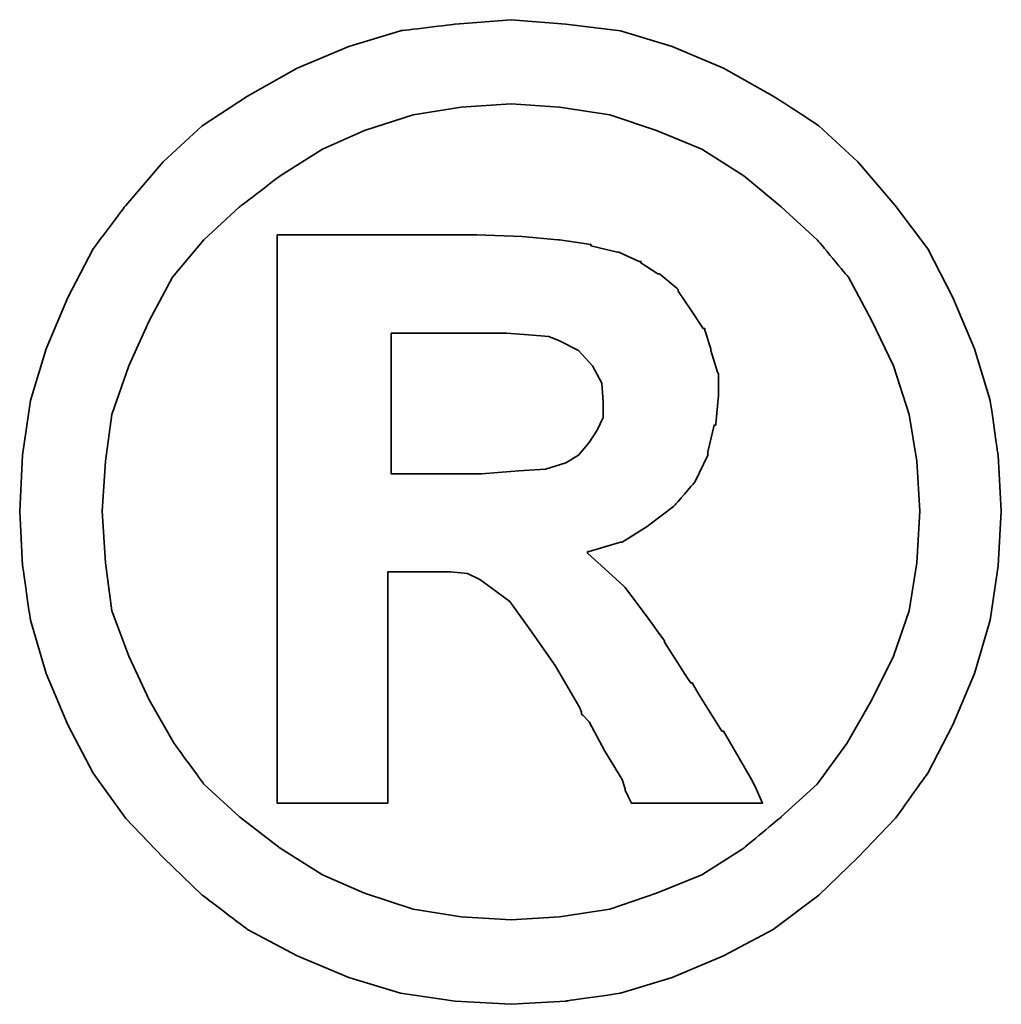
# Model space of a CAD drawing. Header units: millimetres. Extents: x 443 to 3685, y -1599 to 860.
# Tile 250 of 256: x 762.25 to 763.93, y -213.61 to -211.92. Entities that reach past the tile are written whole.
import ezdxf

# ---------------------------------------------------------------- set-up
doc = ezdxf.new("R2010")
doc.units = ezdxf.units.MM
doc.layers.add('DIM', color=4, linetype='CONTINUOUS')
doc.layers.add('layer 1', color=7, linetype='CONTINUOUS')

# ---------------------------------------------------------------- blocks, each defined once
blk = doc.blocks.new('TBI MOTION logo(完整正式版)')
at = {"layer": 'layer 1', "color": 22, "lineweight": 35}
for points, knots in [([(81.20634, 4.98624), (81.20634, 4.98624), (81.18649, 5.32862), (81.18649, 5.32862), (81.18649, 5.32862), (81.18649, 5.32862), (81.13886, 5.66206), (81.13886, 5.66206), (81.13886, 5.66206), (81.13886, 5.66206), (81.04359, 5.97764), (81.04359, 5.97764), (81.04359, 5.97764), (81.04359, 5.97764), (80.91061, 6.29124), (80.91061, 6.29124), (80.91061, 6.29124), (80.91061, 6.29124), (80.75778, 6.58697), (80.75778, 6.58697), (80.75778, 6.58697), (80.75778, 6.58697), (80.5593, 6.85294), (80.5593, 6.85294), (80.5593, 6.85294), (80.5593, 6.85294), (80.33105, 7.1189), (80.33105, 7.1189), (80.33105, 7.1189), (80.33105, 7.1189), (80.09287, 7.33921), (80.09287, 7.33921), (80.09287, 7.33921), (80.09287, 7.33921), (79.815, 7.51982), (79.815, 7.51982), (79.815, 7.51982), (79.815, 7.51982), (79.51133, 7.69051), (79.51133, 7.69051), (79.51133, 7.69051), (79.51133, 7.69051), (79.19773, 7.8235), (79.19773, 7.8235), (79.19773, 7.8235), (79.19773, 7.8235), (78.88215, 7.91877), (78.88215, 7.91877), (78.88215, 7.91877), (78.88215, 7.91877), (78.54871, 7.95846), (78.54871, 7.95846), (78.54871, 7.95846), (78.54871, 7.95846), (78.21526, 7.98625), (78.21526, 7.98625), (78.21526, 7.98625), (78.21526, 7.98625), (77.87388, 7.95846), (77.87388, 7.95846), (77.87388, 7.95846), (77.87388, 7.95846), (77.54044, 7.91877), (77.54044, 7.91877), (77.54044, 7.91877), (77.54044, 7.91877), (77.22485, 7.8235), (77.22485, 7.8235), (77.22485, 7.8235), (77.22485, 7.8235), (76.91027, 7.69051), (76.91027, 7.69051), (76.91027, 7.69051), (76.91027, 7.69051), (76.6056, 7.51982), (76.6056, 7.51982), (76.6056, 7.51982), (76.6056, 7.51982), (76.32972, 7.33921), (76.32972, 7.33921), (76.32972, 7.33921), (76.32972, 7.33921), (76.09154, 7.1189), (76.09154, 7.1189), (76.09154, 7.1189), (76.09154, 7.1189), (75.86329, 6.85294), (75.86329, 6.85294), (75.86329, 6.85294), (75.86329, 6.85294), (75.66382, 6.58697), (75.66382, 6.58697), (75.66382, 6.58697), (75.66382, 6.58697), (75.51099, 6.29124), (75.51099, 6.29124), (75.51099, 6.29124), (75.51099, 6.29124), (75.37702, 5.97764), (75.37702, 5.97764), (75.37702, 5.97764), (75.37702, 5.97764), (75.28175, 5.66206), (75.28175, 5.66206), (75.28175, 5.66206), (75.28175, 5.66206), (75.23411, 5.32862), (75.23411, 5.32862), (75.23411, 5.32862), (75.23411, 5.32862), (75.21625, 4.98624), (75.21625, 4.98624), (75.21625, 4.98624), (75.21625, 4.98624), (75.23411, 4.6528), (75.23411, 4.6528), (75.23411, 4.6528), (75.23411, 4.6528), (75.28175, 4.32035), (75.28175, 4.32035), (75.28175, 4.32035), (75.28175, 4.32035), (75.37702, 3.99583), (75.37702, 3.99583), (75.37702, 3.99583), (75.37702, 3.99583), (75.51099, 3.68224), (75.51099, 3.68224), (75.51099, 3.68224), (75.51099, 3.68224), (75.66382, 3.38749), (75.66382, 3.38749), (75.66382, 3.38749), (75.66382, 3.38749), (75.86329, 3.10963), (75.86329, 3.10963), (75.86329, 3.10963), (75.86329, 3.10963), (76.09154, 2.87145), (76.09154, 2.87145), (76.09154, 2.87145), (76.09154, 2.87145), (76.32972, 2.6432), (76.32972, 2.6432), (76.32972, 2.6432), (76.32972, 2.6432), (76.6056, 2.43381), (76.6056, 2.43381), (76.6056, 2.43381), (76.6056, 2.43381), (76.91027, 2.27205), (76.91027, 2.27205), (76.91027, 2.27205), (76.91027, 2.27205), (77.22485, 2.13906), (77.22485, 2.13906), (77.22485, 2.13906), (77.22485, 2.13906), (77.54044, 2.0438), (77.54044, 2.0438), (77.54044, 2.0438), (77.54044, 2.0438), (77.87388, 1.99616), (77.87388, 1.99616), (77.87388, 1.99616), (77.87388, 1.99616), (78.21526, 1.97631), (78.21526, 1.97631), (78.21526, 1.97631), (78.21526, 1.97631), (78.54871, 1.99616), (78.54871, 1.99616), (78.54871, 1.99616), (78.54871, 1.99616), (78.88215, 2.0438), (78.88215, 2.0438), (78.88215, 2.0438), (78.88215, 2.0438), (79.19773, 2.13906), (79.19773, 2.13906), (79.19773, 2.13906), (79.19773, 2.13906), (79.51133, 2.27205), (79.51133, 2.27205), (79.51133, 2.27205), (79.51133, 2.27205), (79.815, 2.43381), (79.815, 2.43381), (79.815, 2.43381), (79.815, 2.43381), (80.09287, 2.6432), (80.09287, 2.6432), (80.09287, 2.6432), (80.09287, 2.6432), (80.33105, 2.87145), (80.33105, 2.87145), (80.33105, 2.87145), (80.33105, 2.87145), (80.5593, 3.10963), (80.5593, 3.10963), (80.5593, 3.10963), (80.5593, 3.10963), (80.75778, 3.38749), (80.75778, 3.38749), (80.75778, 3.38749), (80.75778, 3.38749), (80.91061, 3.68224), (80.91061, 3.68224), (80.91061, 3.68224), (80.91061, 3.68224), (81.04359, 3.99583), (81.04359, 3.99583), (81.04359, 3.99583), (81.04359, 3.99583), (81.13886, 4.32035), (81.13886, 4.32035), (81.13886, 4.32035), (81.13886, 4.32035), (81.18649, 4.6528), (81.18649, 4.6528), (81.18649, 4.6528), (81.18649, 4.6528), (81.20634, 4.98624), (81.20634, 4.98624)], [0, 0, 0, 0, 0.0178571, 0.0178571, 0.0178571, 0.0178572, 0.0357143, 0.0357143, 0.0357143, 0.0357143, 0.0535714, 0.0535714, 0.0535714, 0.0535714, 0.0714286, 0.0714286, 0.0714286, 0.0714286, 0.0892857, 0.0892857, 0.0892857, 0.0892857, 0.1071429, 0.1071429, 0.1071429, 0.1071429, 0.125, 0.125, 0.125, 0.125, 0.1428571, 0.1428571, 0.1428571, 0.1428572, 0.1607143, 0.1607143, 0.1607143, 0.1607143, 0.1785714, 0.1785714, 0.1785714, 0.1785714, 0.1964286, 0.1964286, 0.1964286, 0.1964286, 0.2142857, 0.2142857, 0.2142857, 0.2142857, 0.2321429, 0.2321429, 0.2321429, 0.2321429, 0.25, 0.25, 0.25, 0.25, 0.2678571, 0.2678571, 0.2678571, 0.2678572, 0.2857143, 0.2857143, 0.2857143, 0.2857143, 0.3035714, 0.3035714, 0.3035714, 0.3035714, 0.3214286, 0.3214286, 0.3214286, 0.3214286, 0.3392857, 0.3392857, 0.3392857, 0.3392857, 0.3571429, 0.3571429, 0.3571429, 0.3571429, 0.375, 0.375, 0.375, 0.375, 0.3928571, 0.3928571, 0.3928571, 0.3928572, 0.4107143, 0.4107143, 0.4107143, 0.4107143, 0.4285714, 0.4285714, 0.4285714, 0.4285714, 0.4464286, 0.4464286, 0.4464286, 0.4464286, 0.4642857, 0.4642857, 0.4642857, 0.4642857, 0.4821429, 0.4821429, 0.4821429, 0.4821429, 0.5, 0.5, 0.5, 0.5, 0.5178571, 0.5178571, 0.5178571, 0.5178572, 0.5357143, 0.5357143, 0.5357143, 0.5357143, 0.5535714, 0.5535714, 0.5535714, 0.5535714, 0.5714286, 0.5714286, 0.5714286, 0.5714286, 0.5892857, 0.5892857, 0.5892857, 0.5892857, 0.6071429, 0.6071429, 0.6071429, 0.6071429, 0.625, 0.625, 0.625, 0.625, 0.6428571, 0.6428571, 0.6428571, 0.6428572, 0.6607143, 0.6607143, 0.6607143, 0.6607143, 0.6785714, 0.6785714, 0.6785714, 0.6785714, 0.6964286, 0.6964286, 0.6964286, 0.6964286, 0.7142857, 0.7142857, 0.7142857, 0.7142857, 0.7321429, 0.7321429, 0.7321429, 0.7321429, 0.75, 0.75, 0.75, 0.75, 0.7678571, 0.7678571, 0.7678571, 0.7678572, 0.7857143, 0.7857143, 0.7857143, 0.7857143, 0.8035714, 0.8035714, 0.8035714, 0.8035714, 0.8214286, 0.8214286, 0.8214286, 0.8214286, 0.8392857, 0.8392857, 0.8392857, 0.8392857, 0.8571429, 0.8571429, 0.8571429, 0.8571429, 0.875, 0.875, 0.875, 0.875, 0.8928571, 0.8928571, 0.8928571, 0.8928572, 0.9107143, 0.9107143, 0.9107143, 0.9107143, 0.9285714, 0.9285714, 0.9285714, 0.9285714, 0.9464286, 0.9464286, 0.9464286, 0.9464286, 0.9642857, 0.9642857, 0.9642857, 0.9642857, 0.9821429, 0.9821429, 0.9821429, 0.9821429, 1, 1, 1, 1]), ([(80.71014, 4.98624), (80.71014, 4.98624), (80.69129, 5.29091), (80.69129, 5.29091), (80.69129, 5.29091), (80.69129, 5.29091), (80.64464, 5.57672), (80.64464, 5.57672), (80.64464, 5.57672), (80.64464, 5.57672), (80.54937, 5.87245), (80.54937, 5.87245), (80.54937, 5.87245), (80.54937, 5.87245), (80.41639, 6.14833), (80.41639, 6.14833), (80.41639, 6.14833), (80.41639, 6.14833), (80.27349, 6.41429), (80.27349, 6.41429), (80.27349, 6.41429), (80.27349, 6.41429), (80.08295, 6.64255), (80.08295, 6.64255), (80.08295, 6.64255), (80.08295, 6.64255), (79.86264, 6.84301), (79.86264, 6.84301), (79.86264, 6.84301), (79.86264, 6.84301), (79.63439, 7.03355), (79.63439, 7.03355), (79.63439, 7.03355), (79.63439, 7.03355), (79.37835, 7.1963), (79.37835, 7.1963), (79.37835, 7.1963), (79.37835, 7.1963), (79.10246, 7.30944), (79.10246, 7.30944), (79.10246, 7.30944), (79.10246, 7.30944), (78.81665, 7.40471), (78.81665, 7.40471), (78.81665, 7.40471), (78.81665, 7.40471), (78.511, 7.45234), (78.511, 7.45234), (78.511, 7.45234), (78.511, 7.45234), (78.21526, 7.47219), (78.21526, 7.47219), (78.21526, 7.47219), (78.21526, 7.47219), (77.9106, 7.45234), (77.9106, 7.45234), (77.9106, 7.45234), (77.9106, 7.45234), (77.61685, 7.40471), (77.61685, 7.40471), (77.61685, 7.40471), (77.61685, 7.40471), (77.32012, 7.30944), (77.32012, 7.30944), (77.32012, 7.30944), (77.32012, 7.30944), (77.06309, 7.1963), (77.06309, 7.1963), (77.06309, 7.1963), (77.06309, 7.1963), (76.80606, 7.03355), (76.80606, 7.03355), (76.80606, 7.03355), (76.80606, 7.03355), (76.55797, 6.84301), (76.55797, 6.84301), (76.55797, 6.84301), (76.55797, 6.84301), (76.34063, 6.64255), (76.34063, 6.64255), (76.34063, 6.64255), (76.34063, 6.64255), (76.1491, 6.41429), (76.1491, 6.41429), (76.1491, 6.41429), (76.1491, 6.41429), (76.0062, 6.14833), (76.0062, 6.14833), (76.0062, 6.14833), (76.0062, 6.14833), (75.88314, 5.87245), (75.88314, 5.87245), (75.88314, 5.87245), (75.88314, 5.87245), (75.77794, 5.57672), (75.77794, 5.57672), (75.77794, 5.57672), (75.77794, 5.57672), (75.73924, 5.29091), (75.73924, 5.29091), (75.73924, 5.29091), (75.73924, 5.29091), (75.72039, 4.98624), (75.72039, 4.98624), (75.72039, 4.98624), (75.72039, 4.98624), (75.73924, 4.67165), (75.73924, 4.67165), (75.73924, 4.67165), (75.73924, 4.67165), (75.77794, 4.37791), (75.77794, 4.37791), (75.77794, 4.37791), (75.77794, 4.37791), (75.88314, 4.10102), (75.88314, 4.10102), (75.88314, 4.10102), (75.88314, 4.10102), (76.0062, 3.83407), (76.0062, 3.83407), (76.0062, 3.83407), (76.0062, 3.83407), (76.15902, 3.56811), (76.15902, 3.56811), (76.15902, 3.56811), (76.15902, 3.56811), (76.34063, 3.32001), (76.34063, 3.32001), (76.34063, 3.32001), (76.34063, 3.32001), (76.55797, 3.11955), (76.55797, 3.11955), (76.55797, 3.11955), (76.55797, 3.11955), (76.80606, 2.92901), (76.80606, 2.92901), (76.80606, 2.92901), (76.80606, 2.92901), (77.06309, 2.76725), (77.06309, 2.76725), (77.06309, 2.76725), (77.06309, 2.76725), (77.32012, 2.65412), (77.32012, 2.65412), (77.32012, 2.65412), (77.32012, 2.65412), (77.61685, 2.55786), (77.61685, 2.55786), (77.61685, 2.55786), (77.61685, 2.55786), (77.9106, 2.51022), (77.9106, 2.51022), (77.9106, 2.51022), (77.9106, 2.51022), (78.21526, 2.49137), (78.21526, 2.49137), (78.21526, 2.49137), (78.21526, 2.49137), (78.511, 2.51022), (78.511, 2.51022), (78.511, 2.51022), (78.511, 2.51022), (78.81665, 2.55786), (78.81665, 2.55786), (78.81665, 2.55786), (78.81665, 2.55786), (79.10246, 2.65412), (79.10246, 2.65412), (79.10246, 2.65412), (79.10246, 2.65412), (79.37835, 2.76725), (79.37835, 2.76725), (79.37835, 2.76725), (79.37835, 2.76725), (79.63439, 2.92901), (79.63439, 2.92901), (79.63439, 2.92901), (79.63439, 2.92901), (79.86264, 3.11955), (79.86264, 3.11955), (79.86264, 3.11955), (79.86264, 3.11955), (80.08295, 3.32001), (80.08295, 3.32001), (80.08295, 3.32001), (80.08295, 3.32001), (80.26356, 3.56811), (80.26356, 3.56811), (80.26356, 3.56811), (80.26356, 3.56811), (80.41639, 3.83407), (80.41639, 3.83407), (80.41639, 3.83407), (80.41639, 3.83407), (80.54937, 4.10102), (80.54937, 4.10102), (80.54937, 4.10102), (80.54937, 4.10102), (80.64464, 4.37791), (80.64464, 4.37791), (80.64464, 4.37791), (80.64464, 4.37791), (80.69129, 4.67165), (80.69129, 4.67165), (80.69129, 4.67165), (80.69129, 4.67165), (80.71014, 4.98624), (80.71014, 4.98624)], [0, 0, 0, 0, 0.0192308, 0.0192308, 0.0192308, 0.0192308, 0.0384615, 0.0384615, 0.0384615, 0.0384615, 0.0576923, 0.0576923, 0.0576923, 0.0576923, 0.0769231, 0.0769231, 0.0769231, 0.0769231, 0.0961538, 0.0961538, 0.0961538, 0.0961539, 0.1153846, 0.1153846, 0.1153846, 0.1153846, 0.1346154, 0.1346154, 0.1346154, 0.1346154, 0.1538462, 0.1538462, 0.1538462, 0.1538462, 0.1730769, 0.1730769, 0.1730769, 0.1730769, 0.1923077, 0.1923077, 0.1923077, 0.1923077, 0.2115385, 0.2115385, 0.2115385, 0.2115385, 0.2307692, 0.2307692, 0.2307692, 0.2307692, 0.25, 0.25, 0.25, 0.25, 0.2692308, 0.2692308, 0.2692308, 0.2692308, 0.2884615, 0.2884615, 0.2884615, 0.2884615, 0.3076923, 0.3076923, 0.3076923, 0.3076923, 0.3269231, 0.3269231, 0.3269231, 0.3269231, 0.3461538, 0.3461538, 0.3461538, 0.3461539, 0.3653846, 0.3653846, 0.3653846, 0.3653846, 0.3846154, 0.3846154, 0.3846154, 0.3846154, 0.4038462, 0.4038462, 0.4038462, 0.4038462, 0.4230769, 0.4230769, 0.4230769, 0.4230769, 0.4423077, 0.4423077, 0.4423077, 0.4423077, 0.4615385, 0.4615385, 0.4615385, 0.4615385, 0.4807692, 0.4807692, 0.4807692, 0.4807692, 0.5, 0.5, 0.5, 0.5, 0.5192308, 0.5192308, 0.5192308, 0.5192308, 0.5384615, 0.5384615, 0.5384615, 0.5384615, 0.5576923, 0.5576923, 0.5576923, 0.5576923, 0.5769231, 0.5769231, 0.5769231, 0.5769231, 0.5961538, 0.5961538, 0.5961538, 0.5961539, 0.6153846, 0.6153846, 0.6153846, 0.6153846, 0.6346154, 0.6346154, 0.6346154, 0.6346154, 0.6538462, 0.6538462, 0.6538462, 0.6538462, 0.6730769, 0.6730769, 0.6730769, 0.6730769, 0.6923077, 0.6923077, 0.6923077, 0.6923077, 0.7115385, 0.7115385, 0.7115385, 0.7115385, 0.7307692, 0.7307692, 0.7307692, 0.7307692, 0.75, 0.75, 0.75, 0.75, 0.7692308, 0.7692308, 0.7692308, 0.7692308, 0.7884615, 0.7884615, 0.7884615, 0.7884615, 0.8076923, 0.8076923, 0.8076923, 0.8076923, 0.8269231, 0.8269231, 0.8269231, 0.8269231, 0.8461538, 0.8461538, 0.8461538, 0.8461539, 0.8653846, 0.8653846, 0.8653846, 0.8653846, 0.8846154, 0.8846154, 0.8846154, 0.8846154, 0.9038462, 0.9038462, 0.9038462, 0.9038462, 0.9230769, 0.9230769, 0.9230769, 0.9230769, 0.9423077, 0.9423077, 0.9423077, 0.9423077, 0.9615385, 0.9615385, 0.9615385, 0.9615385, 0.9807692, 0.9807692, 0.9807692, 0.9807692, 1, 1, 1, 1]), ([(76.78721, 3.2823), (76.78721, 3.2823), (76.78721, 3.32001), (76.78721, 3.32001), (76.78721, 3.32001), (76.78721, 3.32001), (76.78721, 3.42422), (76.78721, 3.42422), (76.78721, 3.42422), (76.78721, 3.42422), (76.78721, 3.59689), (76.78721, 3.59689), (76.78721, 3.59689), (76.78721, 3.59689), (76.78721, 3.80529), (76.78721, 3.80529), (76.78721, 3.80529), (76.78721, 3.80529), (76.78721, 4.0524), (76.78721, 4.0524), (76.78721, 4.0524), (76.78721, 4.0524), (76.78721, 4.32035), (76.78721, 4.32035), (76.78721, 4.32035), (76.78721, 4.32035), (76.78721, 4.92868), (76.78721, 4.92868), (76.78721, 4.92868), (76.78721, 4.92868), (76.78721, 5.53801), (76.78721, 5.53801), (76.78721, 5.53801), (76.78721, 5.53801), (76.78721, 5.82482), (76.78721, 5.82482), (76.78721, 5.82482), (76.78721, 5.82482), (76.78721, 6.07291), (76.78721, 6.07291), (76.78721, 6.07291), (76.78721, 6.07291), (76.78721, 6.30017), (76.78721, 6.30017), (76.78721, 6.30017), (76.78721, 6.30017), (76.78721, 6.45399), (76.78721, 6.45399), (76.78721, 6.45399), (76.78721, 6.45399), (76.78721, 6.5572), (76.78721, 6.5572), (76.78721, 6.5572), (76.78721, 6.5572), (76.78721, 6.59689), (76.78721, 6.59689), (76.78721, 6.59689), (76.78721, 6.59689), (76.78721, 6.67232), (76.78721, 6.67232), (76.78721, 6.67232), (76.78721, 6.67232), (76.8537, 6.67232), (76.8537, 6.67232), (76.8537, 6.67232), (76.8537, 6.67232), (76.87355, 6.67232), (76.87355, 6.67232), (76.87355, 6.67232), (76.87355, 6.67232), (76.91027, 6.67232), (76.91027, 6.67232), (76.91027, 6.67232), (76.91027, 6.67232), (77.04424, 6.67232), (77.04424, 6.67232), (77.04424, 6.67232), (77.04424, 6.67232), (77.22485, 6.67232), (77.22485, 6.67232), (77.22485, 6.67232), (77.22485, 6.67232), (77.43524, 6.67232), (77.43524, 6.67232), (77.43524, 6.67232), (77.43524, 6.67232), (77.65357, 6.67232), (77.65357, 6.67232), (77.65357, 6.67232), (77.65357, 6.67232), (77.82625, 6.67232), (77.82625, 6.67232), (77.82625, 6.67232), (77.82625, 6.67232), (77.94037, 6.67232), (77.94037, 6.67232), (77.94037, 6.67232), (77.94037, 6.67232), (77.97709, 6.67232), (77.97709, 6.67232), (77.97709, 6.67232), (77.97709, 6.67232), (77.99694, 6.67232), (77.99694, 6.67232), (77.99694, 6.67232), (77.99694, 6.67232), (78.00686, 6.67232), (78.00686, 6.67232), (78.00686, 6.67232), (78.00686, 6.67232), (78.28275, 6.6624), (78.28275, 6.6624), (78.28275, 6.6624), (78.28275, 6.6624), (78.50107, 6.64255), (78.50107, 6.64255), (78.50107, 6.64255), (78.50107, 6.64255), (78.511, 6.64255), (78.511, 6.64255), (78.511, 6.64255), (78.511, 6.64255), (78.70154, 6.61476), (78.70154, 6.61476), (78.70154, 6.61476), (78.70154, 6.61476), (78.70154, 6.60483), (78.70154, 6.60483), (78.70154, 6.60483), (78.70154, 6.60483), (78.86429, 6.56713), (78.86429, 6.56713), (78.86429, 6.56713), (78.86429, 6.56713), (78.87223, 6.56713), (78.87223, 6.56713), (78.87223, 6.56713), (78.87223, 6.56713), (78.99727, 6.51056), (78.99727, 6.51056), (78.99727, 6.51056), (78.99727, 6.51056), (79.00719, 6.51056), (79.00719, 6.51056), (79.00719, 6.51056), (79.00719, 6.51056), (79.00719, 6.50162), (79.00719, 6.50162), (79.00719, 6.50162), (79.00719, 6.50162), (79.1104, 6.43415), (79.1104, 6.43415), (79.1104, 6.43415), (79.1104, 6.43415), (79.12132, 6.43415), (79.12132, 6.43415), (79.12132, 6.43415), (79.12132, 6.43415), (79.22552, 6.34781), (79.22552, 6.34781), (79.22552, 6.34781), (79.22552, 6.34781), (79.23544, 6.33888), (79.23544, 6.33888), (79.23544, 6.33888), (79.23544, 6.33888), (79.23544, 6.32895), (79.23544, 6.32895), (79.23544, 6.32895), (79.23544, 6.32895), (79.31087, 6.21483), (79.31087, 6.21483), (79.31087, 6.21483), (79.31087, 6.21483), (79.38629, 6.1007), (79.38629, 6.1007), (79.38629, 6.1007), (79.38629, 6.1007), (79.3972, 6.1007), (79.3972, 6.1007), (79.3972, 6.1007), (79.3972, 6.1007), (79.3972, 6.09078), (79.3972, 6.09078), (79.3972, 6.09078), (79.3972, 6.09078), (79.43392, 5.97764), (79.43392, 5.97764), (79.43392, 5.97764), (79.43392, 5.97764), (79.43392, 5.96772), (79.43392, 5.96772), (79.43392, 5.96772), (79.43392, 5.96772), (79.47362, 5.83474), (79.47362, 5.83474), (79.47362, 5.83474), (79.47362, 5.83474), (79.48156, 5.82482), (79.48156, 5.82482), (79.48156, 5.82482), (79.48156, 5.82482), (79.48156, 5.69977), (79.48156, 5.69977), (79.48156, 5.69977), (79.48156, 5.69977), (79.48156, 5.69183), (79.48156, 5.69183), (79.48156, 5.69183), (79.48156, 5.69183), (79.4637, 5.51915), (79.4637, 5.51915), (79.4637, 5.51915), (79.4637, 5.51915), (79.4637, 5.51122), (79.4637, 5.51122), (79.4637, 5.51122), (79.4637, 5.51122), (79.45377, 5.51122), (79.45377, 5.51122), (79.45377, 5.51122), (79.45377, 5.51122), (79.41507, 5.34847), (79.41507, 5.34847), (79.41507, 5.34847), (79.41507, 5.34847), (79.41507, 5.33854), (79.41507, 5.33854), (79.41507, 5.33854), (79.41507, 5.33854), (79.41507, 5.32862), (79.41507, 5.32862), (79.41507, 5.32862), (79.41507, 5.32862), (79.33865, 5.16785), (79.33865, 5.16785), (79.33865, 5.16785), (79.33865, 5.16785), (79.33071, 5.15693), (79.33071, 5.15693), (79.33071, 5.15693), (79.33071, 5.15693), (79.2156, 5.02495), (79.2156, 5.02495), (79.2156, 5.02495), (79.2156, 5.02495), (79.20567, 5.01502), (79.20567, 5.01502), (79.20567, 5.01502), (79.20567, 5.01502), (79.05483, 4.89991), (79.05483, 4.89991), (79.05483, 4.89991), (79.05483, 4.89991), (79.04491, 4.89197), (79.04491, 4.89197), (79.04491, 4.89197), (79.04491, 4.89197), (78.89208, 4.7967), (78.89208, 4.7967), (78.89208, 4.7967), (78.89208, 4.7967), (78.88215, 4.7967), (78.88215, 4.7967), (78.88215, 4.7967), (78.88215, 4.7967), (78.69161, 4.73913), (78.69161, 4.73913), (78.69161, 4.73913), (78.69161, 4.73913), (78.68169, 4.73913), (78.68169, 4.73913), (78.68169, 4.73913), (78.68169, 4.73913), (78.68169, 4.72921), (78.68169, 4.72921), (78.68169, 4.72921), (78.68169, 4.72921), (78.78688, 4.63394), (78.78688, 4.63394), (78.78688, 4.63394), (78.78688, 4.63394), (78.902, 4.52875), (78.902, 4.52875), (78.902, 4.52875), (78.902, 4.52875), (78.91093, 4.52081), (78.91093, 4.52081), (78.91093, 4.52081), (78.91093, 4.52081), (79.02506, 4.36798), (79.02506, 4.36798), (79.02506, 4.36798), (79.02506, 4.36798), (79.1501, 4.1953), (79.1501, 4.1953), (79.1501, 4.1953), (79.1501, 4.1953), (79.1501, 4.18736), (79.1501, 4.18736), (79.1501, 4.18736), (79.1501, 4.18736), (79.29201, 3.96705), (79.29201, 3.96705), (79.29201, 3.96705), (79.29201, 3.96705), (79.31087, 3.93828), (79.31087, 3.93828), (79.31087, 3.93828), (79.31087, 3.93828), (79.32079, 3.93828), (79.32079, 3.93828), (79.32079, 3.93828), (79.32079, 3.93828), (79.3585, 3.87178), (79.3585, 3.87178), (79.3585, 3.87178), (79.3585, 3.87178), (79.50141, 3.64353), (79.50141, 3.64353), (79.50141, 3.64353), (79.50141, 3.64353), (79.51133, 3.64353), (79.51133, 3.64353), (79.51133, 3.64353), (79.51133, 3.64353), (79.64431, 3.41528), (79.64431, 3.41528), (79.64431, 3.41528), (79.64431, 3.41528), (79.68202, 3.3478), (79.68202, 3.3478), (79.68202, 3.3478), (79.68202, 3.3478), (79.70187, 3.31009), (79.70187, 3.31009), (79.70187, 3.31009), (79.70187, 3.31009), (79.7495, 3.2049), (79.7495, 3.2049), (79.7495, 3.2049), (79.7495, 3.2049), (79.64431, 3.2049), (79.64431, 3.2049), (79.64431, 3.2049), (79.64431, 3.2049), (79.62546, 3.2049), (79.62546, 3.2049), (79.62546, 3.2049), (79.62546, 3.2049), (79.53912, 3.2049), (79.53912, 3.2049), (79.53912, 3.2049), (79.53912, 3.2049), (79.31087, 3.2049), (79.31087, 3.2049), (79.31087, 3.2049), (79.31087, 3.2049), (79.08262, 3.2049), (79.08262, 3.2049), (79.08262, 3.2049), (79.08262, 3.2049), (79.00719, 3.2049), (79.00719, 3.2049), (79.00719, 3.2049), (79.00719, 3.2049), (78.98735, 3.2049), (78.98735, 3.2049), (78.98735, 3.2049), (78.98735, 3.2049), (78.94964, 3.2049), (78.94964, 3.2049), (78.94964, 3.2049), (78.94964, 3.2049), (78.92979, 3.24459), (78.92979, 3.24459), (78.92979, 3.24459), (78.92979, 3.24459), (78.91093, 3.2823), (78.91093, 3.2823), (78.91093, 3.2823), (78.91093, 3.2823), (78.91093, 3.29223), (78.91093, 3.29223), (78.91093, 3.29223), (78.91093, 3.29223), (78.89208, 3.3478), (78.89208, 3.3478), (78.89208, 3.3478), (78.89208, 3.3478), (78.78688, 3.52048), (78.78688, 3.52048), (78.78688, 3.52048), (78.78688, 3.52048), (78.69161, 3.7001), (78.69161, 3.7001), (78.69161, 3.7001), (78.69161, 3.7001), (78.6539, 3.7388), (78.6539, 3.7388), (78.6539, 3.7388), (78.6539, 3.7388), (78.64398, 3.74873), (78.64398, 3.74873), (78.64398, 3.74873), (78.64398, 3.74873), (78.64398, 3.75766), (78.64398, 3.75766), (78.64398, 3.75766), (78.64398, 3.75766), (78.63405, 3.78644), (78.63405, 3.78644), (78.63405, 3.78644), (78.63405, 3.78644), (78.48321, 4.04347), (78.48321, 4.04347), (78.48321, 4.04347), (78.48321, 4.04347), (78.33038, 4.2618), (78.33038, 4.2618), (78.33038, 4.2618), (78.33038, 4.2618), (78.20732, 4.43447), (78.20732, 4.43447), (78.20732, 4.43447), (78.20732, 4.43447), (78.09221, 4.52081), (78.09221, 4.52081), (78.09221, 4.52081), (78.09221, 4.52081), (78.02472, 4.56845), (78.02472, 4.56845), (78.02472, 4.56845), (78.02472, 4.56845), (77.9493, 4.60616), (77.9493, 4.60616), (77.9493, 4.60616), (77.9493, 4.60616), (77.8451, 4.61608), (77.8451, 4.61608), (77.8451, 4.61608), (77.8451, 4.61608), (77.71113, 4.61608), (77.71113, 4.61608), (77.71113, 4.61608), (77.71113, 4.61608), (77.69128, 4.61608), (77.69128, 4.61608), (77.69128, 4.61608), (77.69128, 4.61608), (77.67342, 4.61608), (77.67342, 4.61608), (77.67342, 4.61608), (77.67342, 4.61608), (77.5583, 4.61608), (77.5583, 4.61608), (77.5583, 4.61608), (77.5583, 4.61608), (77.46303, 4.61608), (77.46303, 4.61608), (77.46303, 4.61608), (77.46303, 4.61608), (77.46303, 4.54761), (77.46303, 4.54761), (77.46303, 4.54761), (77.46303, 4.54761), (77.46303, 4.47318), (77.46303, 4.47318), (77.46303, 4.47318), (77.46303, 4.47318), (77.46303, 4.24294), (77.46303, 4.24294), (77.46303, 4.24294), (77.46303, 4.24294), (77.46303, 3.99583), (77.46303, 3.99583), (77.46303, 3.99583), (77.46303, 3.99583), (77.46303, 3.72888), (77.46303, 3.72888), (77.46303, 3.72888), (77.46303, 3.72888), (77.46303, 3.51055), (77.46303, 3.51055), (77.46303, 3.51055), (77.46303, 3.51055), (77.46303, 3.42422), (77.46303, 3.42422), (77.46303, 3.42422), (77.46303, 3.42422), (77.46303, 3.35773), (77.46303, 3.35773), (77.46303, 3.35773), (77.46303, 3.35773), (77.46303, 3.30017), (77.46303, 3.30017), (77.46303, 3.30017), (77.46303, 3.30017), (77.46303, 3.2823), (77.46303, 3.2823), (77.46303, 3.2823), (77.46303, 3.2823), (77.46303, 3.2049), (77.46303, 3.2049), (77.46303, 3.2049), (77.46303, 3.2049), (77.39753, 3.2049), (77.39753, 3.2049), (77.39753, 3.2049), (77.39753, 3.2049), (77.37768, 3.2049), (77.37768, 3.2049), (77.37768, 3.2049), (77.37768, 3.2049), (77.32012, 3.2049), (77.32012, 3.2049), (77.32012, 3.2049), (77.32012, 3.2049), (77.12165, 3.2049), (77.12165, 3.2049), (77.12165, 3.2049), (77.12165, 3.2049), (76.94897, 3.2049), (76.94897, 3.2049), (76.94897, 3.2049), (76.94897, 3.2049), (76.8924, 3.2049), (76.8924, 3.2049), (76.8924, 3.2049), (76.8924, 3.2049), (76.8537, 3.2049), (76.8537, 3.2049), (76.8537, 3.2049), (76.8537, 3.2049), (76.78721, 3.2049), (76.78721, 3.2049), (76.78721, 3.2049), (76.78721, 3.2049), (76.78721, 3.2823), (76.78721, 3.2823)], [0, 0, 0, 0, 0.0074074, 0.0074074, 0.0074074, 0.0074074, 0.0148148, 0.0148148, 0.0148148, 0.0148148, 0.0222222, 0.0222222, 0.0222222, 0.0222222, 0.0296296, 0.0296296, 0.0296296, 0.0296296, 0.037037, 0.037037, 0.037037, 0.037037, 0.0444444, 0.0444444, 0.0444444, 0.0444445, 0.0518519, 0.0518519, 0.0518519, 0.0518519, 0.0592593, 0.0592593, 0.0592593, 0.0592593, 0.0666667, 0.0666667, 0.0666667, 0.0666667, 0.0740741, 0.0740741, 0.0740741, 0.0740741, 0.0814815, 0.0814815, 0.0814815, 0.0814815, 0.0888889, 0.0888889, 0.0888889, 0.0888889, 0.0962963, 0.0962963, 0.0962963, 0.0962963, 0.1037037, 0.1037037, 0.1037037, 0.1037037, 0.1111111, 0.1111111, 0.1111111, 0.1111111, 0.1185185, 0.1185185, 0.1185185, 0.1185185, 0.1259259, 0.1259259, 0.1259259, 0.1259259, 0.1333333, 0.1333333, 0.1333333, 0.1333333, 0.1407407, 0.1407407, 0.1407407, 0.1407408, 0.1481481, 0.1481481, 0.1481481, 0.1481482, 0.1555556, 0.1555556, 0.1555556, 0.1555556, 0.162963, 0.162963, 0.162963, 0.162963, 0.1703704, 0.1703704, 0.1703704, 0.1703704, 0.1777778, 0.1777778, 0.1777778, 0.1777778, 0.1851852, 0.1851852, 0.1851852, 0.1851852, 0.1925926, 0.1925926, 0.1925926, 0.1925926, 0.2, 0.2, 0.2, 0.2, 0.2074074, 0.2074074, 0.2074074, 0.2074074, 0.2148148, 0.2148148, 0.2148148, 0.2148148, 0.2222222, 0.2222222, 0.2222222, 0.2222222, 0.2296296, 0.2296296, 0.2296296, 0.2296296, 0.237037, 0.237037, 0.237037, 0.237037, 0.2444444, 0.2444444, 0.2444444, 0.2444445, 0.2518519, 0.2518519, 0.2518519, 0.2518519, 0.2592593, 0.2592593, 0.2592593, 0.2592593, 0.2666667, 0.2666667, 0.2666667, 0.2666667, 0.2740741, 0.2740741, 0.2740741, 0.2740741, 0.2814815, 0.2814815, 0.2814815, 0.2814815, 0.2888889, 0.2888889, 0.2888889, 0.2888889, 0.2962963, 0.2962963, 0.2962963, 0.2962963, 0.3037037, 0.3037037, 0.3037037, 0.3037037, 0.3111111, 0.3111111, 0.3111111, 0.3111111, 0.3185185, 0.3185185, 0.3185185, 0.3185185, 0.3259259, 0.3259259, 0.3259259, 0.3259259, 0.3333333, 0.3333333, 0.3333333, 0.3333333, 0.3407407, 0.3407407, 0.3407407, 0.3407408, 0.3481481, 0.3481481, 0.3481481, 0.3481482, 0.3555556, 0.3555556, 0.3555556, 0.3555556, 0.362963, 0.362963, 0.362963, 0.362963, 0.3703704, 0.3703704, 0.3703704, 0.3703704, 0.3777778, 0.3777778, 0.3777778, 0.3777778, 0.3851852, 0.3851852, 0.3851852, 0.3851852, 0.3925926, 0.3925926, 0.3925926, 0.3925926, 0.4, 0.4, 0.4, 0.4, 0.4074074, 0.4074074, 0.4074074, 0.4074074, 0.4148148, 0.4148148, 0.4148148, 0.4148148, 0.4222222, 0.4222222, 0.4222222, 0.4222222, 0.4296296, 0.4296296, 0.4296296, 0.4296296, 0.437037, 0.437037, 0.437037, 0.437037, 0.4444444, 0.4444444, 0.4444444, 0.4444445, 0.4518519, 0.4518519, 0.4518519, 0.4518519, 0.4592593, 0.4592593, 0.4592593, 0.4592593, 0.4666667, 0.4666667, 0.4666667, 0.4666667, 0.4740741, 0.4740741, 0.4740741, 0.4740741, 0.4814815, 0.4814815, 0.4814815, 0.4814815, 0.4888889, 0.4888889, 0.4888889, 0.4888889, 0.4962963, 0.4962963, 0.4962963, 0.4962963, 0.5037037, 0.5037037, 0.5037037, 0.5037037, 0.5111111, 0.5111111, 0.5111111, 0.5111111, 0.5185185, 0.5185185, 0.5185185, 0.5185185, 0.5259259, 0.5259259, 0.5259259, 0.5259259, 0.5333333, 0.5333333, 0.5333333, 0.5333333, 0.5407407, 0.5407407, 0.5407407, 0.5407408, 0.5481481, 0.5481481, 0.5481481, 0.5481482, 0.5555556, 0.5555556, 0.5555556, 0.5555556, 0.562963, 0.562963, 0.562963, 0.562963, 0.5703704, 0.5703704, 0.5703704, 0.5703704, 0.5777778, 0.5777778, 0.5777778, 0.5777778, 0.5851852, 0.5851852, 0.5851852, 0.5851852, 0.5925926, 0.5925926, 0.5925926, 0.5925926, 0.6, 0.6, 0.6, 0.6, 0.6074074, 0.6074074, 0.6074074, 0.6074074, 0.6148148, 0.6148148, 0.6148148, 0.6148148, 0.6222222, 0.6222222, 0.6222222, 0.6222222, 0.6296296, 0.6296296, 0.6296296, 0.6296296, 0.637037, 0.637037, 0.637037, 0.637037, 0.6444444, 0.6444444, 0.6444444, 0.6444445, 0.6518519, 0.6518519, 0.6518519, 0.6518519, 0.6592593, 0.6592593, 0.6592593, 0.6592593, 0.6666667, 0.6666667, 0.6666667, 0.6666667, 0.6740741, 0.6740741, 0.6740741, 0.6740741, 0.6814815, 0.6814815, 0.6814815, 0.6814815, 0.6888889, 0.6888889, 0.6888889, 0.6888889, 0.6962963, 0.6962963, 0.6962963, 0.6962963, 0.7037037, 0.7037037, 0.7037037, 0.7037037, 0.7111111, 0.7111111, 0.7111111, 0.7111111, 0.7185185, 0.7185185, 0.7185185, 0.7185185, 0.7259259, 0.7259259, 0.7259259, 0.7259259, 0.7333333, 0.7333333, 0.7333333, 0.7333333, 0.7407407, 0.7407407, 0.7407407, 0.7407408, 0.7481481, 0.7481481, 0.7481481, 0.7481482, 0.7555556, 0.7555556, 0.7555556, 0.7555556, 0.762963, 0.762963, 0.762963, 0.762963, 0.7703704, 0.7703704, 0.7703704, 0.7703704, 0.7777778, 0.7777778, 0.7777778, 0.7777778, 0.7851852, 0.7851852, 0.7851852, 0.7851852, 0.7925926, 0.7925926, 0.7925926, 0.7925926, 0.8, 0.8, 0.8, 0.8, 0.8074074, 0.8074074, 0.8074074, 0.8074074, 0.8148148, 0.8148148, 0.8148148, 0.8148148, 0.8222222, 0.8222222, 0.8222222, 0.8222222, 0.8296296, 0.8296296, 0.8296296, 0.8296296, 0.837037, 0.837037, 0.837037, 0.837037, 0.8444444, 0.8444444, 0.8444444, 0.8444445, 0.8518519, 0.8518519, 0.8518519, 0.8518519, 0.8592593, 0.8592593, 0.8592593, 0.8592593, 0.8666667, 0.8666667, 0.8666667, 0.8666667, 0.8740741, 0.8740741, 0.8740741, 0.8740741, 0.8814815, 0.8814815, 0.8814815, 0.8814815, 0.8888889, 0.8888889, 0.8888889, 0.8888889, 0.8962963, 0.8962963, 0.8962963, 0.8962963, 0.9037037, 0.9037037, 0.9037037, 0.9037037, 0.9111111, 0.9111111, 0.9111111, 0.9111111, 0.9185185, 0.9185185, 0.9185185, 0.9185185, 0.9259259, 0.9259259, 0.9259259, 0.9259259, 0.9333333, 0.9333333, 0.9333333, 0.9333333, 0.9407407, 0.9407407, 0.9407407, 0.9407408, 0.9481481, 0.9481481, 0.9481481, 0.9481482, 0.9555556, 0.9555556, 0.9555556, 0.9555556, 0.962963, 0.962963, 0.962963, 0.962963, 0.9703704, 0.9703704, 0.9703704, 0.9703704, 0.9777778, 0.9777778, 0.9777778, 0.9777778, 0.9851852, 0.9851852, 0.9851852, 0.9851852, 0.9925926, 0.9925926, 0.9925926, 0.9925926, 1, 1, 1, 1]), ([(77.48288, 6.07291), (77.48288, 6.07291), (77.48288, 5.99551), (77.48288, 5.99551), (77.48288, 5.99551), (77.48288, 5.99551), (77.48288, 5.82482), (77.48288, 5.82482), (77.48288, 5.82482), (77.48288, 5.82482), (77.48288, 5.63328), (77.48288, 5.63328), (77.48288, 5.63328), (77.48288, 5.63328), (77.48288, 5.46358), (77.48288, 5.46358), (77.48288, 5.46358), (77.48288, 5.46358), (77.48288, 5.29091), (77.48288, 5.29091), (77.48288, 5.29091), (77.48288, 5.29091), (77.48288, 5.21449), (77.48288, 5.21449), (77.48288, 5.21449), (77.48288, 5.21449), (77.50074, 5.21449), (77.50074, 5.21449), (77.50074, 5.21449), (77.50074, 5.21449), (77.71113, 5.21449), (77.71113, 5.21449), (77.71113, 5.21449), (77.71113, 5.21449), (77.94037, 5.21449), (77.94037, 5.21449), (77.94037, 5.21449), (77.94037, 5.21449), (78.01579, 5.21449), (78.01579, 5.21449), (78.01579, 5.21449), (78.01579, 5.21449), (78.03465, 5.21449), (78.03465, 5.21449), (78.03465, 5.21449), (78.03465, 5.21449), (78.2629, 5.23335), (78.2629, 5.23335), (78.2629, 5.23335), (78.2629, 5.23335), (78.42565, 5.24327), (78.42565, 5.24327), (78.42565, 5.24327), (78.42565, 5.24327), (78.54871, 5.28098), (78.54871, 5.28098), (78.54871, 5.28098), (78.54871, 5.28098), (78.62611, 5.32862), (78.62611, 5.32862), (78.62611, 5.32862), (78.62611, 5.32862), (78.69161, 5.40503), (78.69161, 5.40503), (78.69161, 5.40503), (78.69161, 5.40503), (78.73925, 5.48145), (78.73925, 5.48145), (78.73925, 5.48145), (78.73925, 5.48145), (78.77696, 5.55885), (78.77696, 5.55885), (78.77696, 5.55885), (78.77696, 5.55885), (78.77696, 5.65214), (78.77696, 5.65214), (78.77696, 5.65214), (78.77696, 5.65214), (78.76902, 5.76726), (78.76902, 5.76726), (78.76902, 5.76726), (78.76902, 5.76726), (78.71146, 5.87245), (78.71146, 5.87245), (78.71146, 5.87245), (78.71146, 5.87245), (78.62611, 5.96772), (78.62611, 5.96772), (78.62611, 5.96772), (78.62611, 5.96772), (78.511, 6.02528), (78.511, 6.02528), (78.511, 6.02528), (78.511, 6.02528), (78.44451, 6.05306), (78.44451, 6.05306), (78.44451, 6.05306), (78.44451, 6.05306), (78.32046, 6.06299), (78.32046, 6.06299), (78.32046, 6.06299), (78.32046, 6.06299), (78.18748, 6.07291), (78.18748, 6.07291), (78.18748, 6.07291), (78.18748, 6.07291), (77.99694, 6.07291), (77.99694, 6.07291), (77.99694, 6.07291), (77.99694, 6.07291), (77.97709, 6.07291), (77.97709, 6.07291), (77.97709, 6.07291), (77.97709, 6.07291), (77.90167, 6.07291), (77.90167, 6.07291), (77.90167, 6.07291), (77.90167, 6.07291), (77.69128, 6.07291), (77.69128, 6.07291), (77.69128, 6.07291), (77.69128, 6.07291), (77.50074, 6.07291), (77.50074, 6.07291), (77.50074, 6.07291), (77.50074, 6.07291), (77.48288, 6.07291), (77.48288, 6.07291)], [0, 0, 0, 0, 0.03125, 0.03125, 0.03125, 0.03125, 0.0625, 0.0625, 0.0625, 0.0625, 0.09375, 0.09375, 0.09375, 0.09375, 0.125, 0.125, 0.125, 0.125, 0.15625, 0.15625, 0.15625, 0.15625, 0.1875, 0.1875, 0.1875, 0.1875, 0.21875, 0.21875, 0.21875, 0.21875, 0.25, 0.25, 0.25, 0.25, 0.28125, 0.28125, 0.28125, 0.28125, 0.3125, 0.3125, 0.3125, 0.3125, 0.34375, 0.34375, 0.34375, 0.34375, 0.375, 0.375, 0.375, 0.375, 0.40625, 0.40625, 0.40625, 0.40625, 0.4375, 0.4375, 0.4375, 0.4375, 0.46875, 0.46875, 0.46875, 0.46875, 0.5, 0.5, 0.5, 0.5, 0.53125, 0.53125, 0.53125, 0.53125, 0.5625, 0.5625, 0.5625, 0.5625, 0.59375, 0.59375, 0.59375, 0.59375, 0.625, 0.625, 0.625, 0.625, 0.65625, 0.65625, 0.65625, 0.65625, 0.6875, 0.6875, 0.6875, 0.6875, 0.71875, 0.71875, 0.71875, 0.71875, 0.75, 0.75, 0.75, 0.75, 0.78125, 0.78125, 0.78125, 0.78125, 0.8125, 0.8125, 0.8125, 0.8125, 0.84375, 0.84375, 0.84375, 0.84375, 0.875, 0.875, 0.875, 0.875, 0.90625, 0.90625, 0.90625, 0.90625, 0.9375, 0.9375, 0.9375, 0.9375, 0.96875, 0.96875, 0.96875, 0.96875, 1, 1, 1, 1])]:
    blk.add_open_spline(points, degree=3, knots=knots, dxfattribs=at)

msp = doc.modelspace()

# ---------------------------------------------------------------- block references
at = {"layer": 'DIM', "color": 7, "xscale": 0.2802190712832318, "yscale": 0.2802190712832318, "zscale": 0.2802190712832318}
msp.add_blockref('TBI MOTION logo(完整正式版)', (741.1765, -214.1592), dxfattribs=at)

doc.saveas('drawing.dxf')
